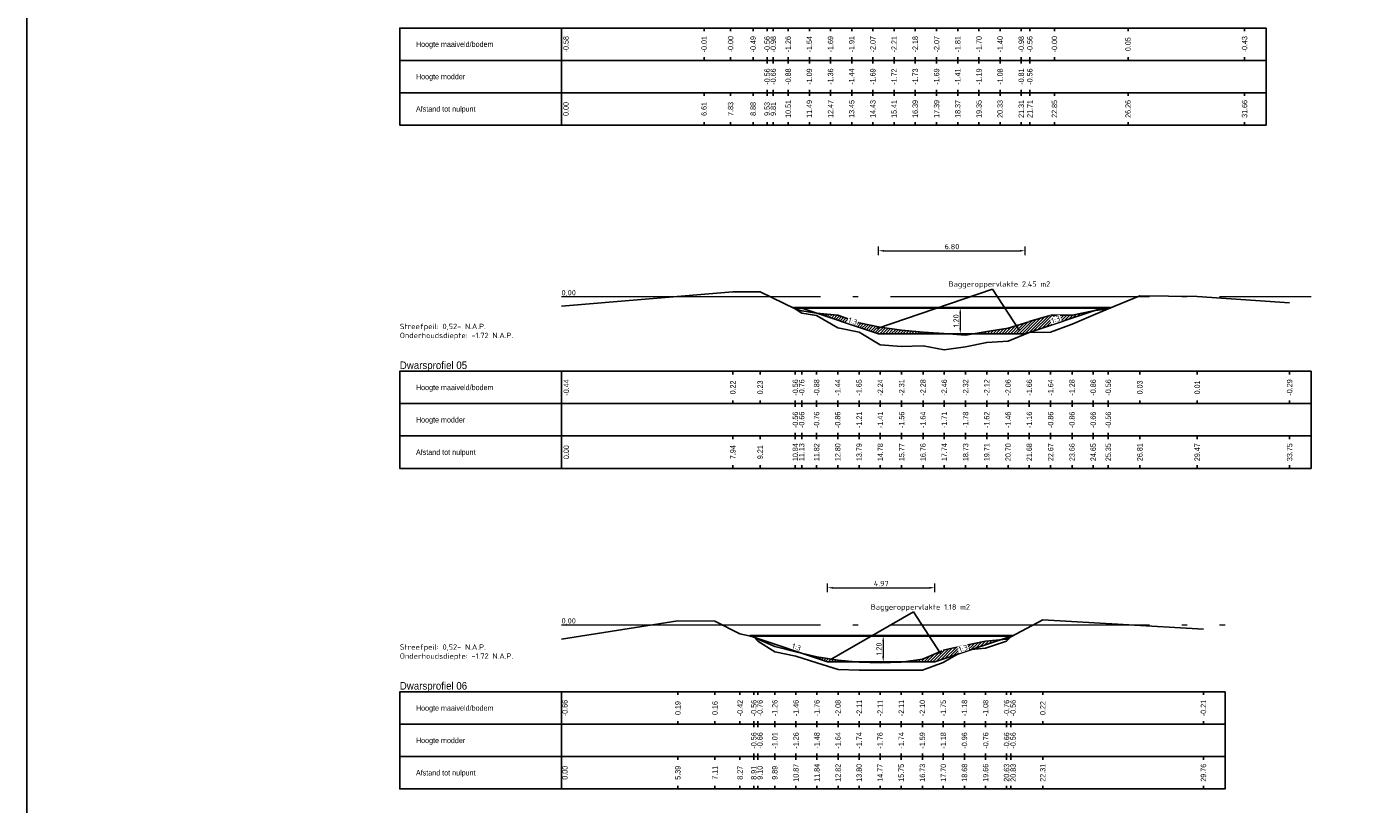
# Model space of a CAD drawing. Header units: metres. Extents: x 163463 to 198797, y 577287 to 592106.
# Tile 43 of 64: x 198163 to 198225, y 581889 to 581925. Entities that reach past the tile are written whole.
import ezdxf
from ezdxf.enums import TextEntityAlignment as Align

# ---------------------------------------------------------------- set-up
doc = ezdxf.new("R2010")
doc.units = ezdxf.units.M
doc.linetypes.add('AL-NAP_LIJN', pattern=[15.25, 12, -1.5, 0.25, -1.5])
doc.linetypes.add('MODDERLIJN', pattern=[2, 1, -1])
for name, color, linetype in [('0932-PRL_MODDERLIJN', 8, 'MODDERLIJN'), ('0950-PRL_MAAIVELD', 8, 'Continuous'), ('0970-PRO_REFERENTIELIJN', 7, 'Continuous'), ('0971-PRO_BALKLIJN', 1, 'Continuous'), ('0973-PRO_PARAMETERS', 1, 'Continuous'), ('0974-PRO_AFSTAND', 1, 'Continuous'), ('0975-PRO_HOOGTE-MAAIVELD', 1, 'Continuous'), ('0976-PRO_HOOGTE-SLIBLAAG', 1, 'Continuous'), ('baggerarcering', 1, 'Continuous'), ('baggeroppervlak', 7, 'Continuous'), ('Legger', 2, 'Continuous'), ('Teksten', 7, 'Continuous')]:
    doc.layers.add(name, color=color, linetype=linetype)
doc.layers.add('N-WA-WH-GRONDWATERLIJN-G', color=150, linetype='AL-GRONDWATERLIJN', lineweight=35)
doc.layers.add('X-XX-AL-NAP-G', color=7, linetype='AL-NAP_LIJN', lineweight=18)
doc.styles.add('NLCS-ISO', font='NLCS-ISO.ttf')
doc.styles.add('NLCS-ISO-M100-T25', font='NLCS-ISO.ttf', dxfattribs={"height": 0.25})
doc.styles.add('StagCAD', font='txt', dxfattribs={"width": 0.96})
doc.linetypes.add('AL-GRONDWATERLIJN', pattern='A,6,[32,NLCS.SHX,S=1,R=0,X=0,Y=0],6', length=12)
doc.dimstyles.new('NLCS-M100-T25-PIJL_l3_h1', dxfattribs={"dimscale": 0.1, "dimtxt": 0.25, "dimasz": 2.5, "dimexe": 2, "dimexo": 2, "dimgap": 0.7, "dimtad": 1, "dimzin": 0, "dimdsep": 46, "dimtxsty": 'NLCS-ISO-M100-T25', "dimcen": 2.5, "dimdle": 2, "dimclrd": 256, "dimclre": 256, "dimclrt": 256, "dimadec": 1, "dimazin": 0, "dimtfac": 1, "dimtofl": 0, "dimtmove": 1, "dimatfit": 0, "dimfxl": 2, "dimfxlon": 1, "dimtfill": 1, "dimtfillclr": 256, "dimtolj": 1, "dimtzin": 0, "dimlwd": 18, "dimlwe": 18, "dimarcsym": 0})
pattern_1 = [(45, (1057.26005, -4167.91118), (-0.067351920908, 0.067351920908), [])]
pattern_2 = [(45, (1060.51835, -4167.91118), (-0.067351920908, 0.067351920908), [])]

# ---------------------------------------------------------------- blocks, each defined once
blk = doc.blocks.new('*D508')
at = {"lineweight": 18, "transparency": 16777216}
for p, q in [((198206.14, 581912.069), (198205.94, 581912.069)), ((198206.14, 581911.819), (198206.14, 581911.119)), ((198206.14, 581910.869), (198205.94, 581910.869))]:
    blk.add_line(p, q, dxfattribs=at)
at = {"transparency": 16777216}
for points in [[(198206.098, 581911.819), (198206.181, 581911.819), (198206.14, 581912.069)], [(198206.098, 581911.119), (198206.181, 581911.119), (198206.14, 581910.869)]]:
    blk.add_solid(points, dxfattribs=at)
at = {"transparency": 16777216, "insert": (198205.945, 581911.469), "char_height": 0.25, "attachment_point": 5, "rotation": 90, "style": 'NLCS-ISO-M100-T25', "bg_fill": 3, "box_fill_scale": 1.1, "bg_fill_color": 256, "bg_fill_true_color": 13158600, "bg_fill_transparency": 0}
blk.add_mtext('\\A1;1.20', dxfattribs=at)
at = {"layer": 'Defpoints', "color": 0, "transparency": 16777216}
for p in [(198206.14, 581912.069), (198206.14, 581910.869), (198206.14, 581910.869)]:
    blk.add_point(p, dxfattribs=at)
blk = doc.blocks.new('*D509')
at = {"lineweight": 18, "transparency": 16777216}
for p, q in [((198202.568, 581896.859), (198202.368, 581896.859)), ((198202.568, 581896.609), (198202.568, 581895.909)), ((198202.568, 581895.659), (198202.368, 581895.659))]:
    blk.add_line(p, q, dxfattribs=at)
at = {"transparency": 16777216}
for points in [[(198202.526, 581896.609), (198202.609, 581896.609), (198202.568, 581896.859)], [(198202.526, 581895.909), (198202.609, 581895.909), (198202.568, 581895.659)]]:
    blk.add_solid(points, dxfattribs=at)
at = {"transparency": 16777216, "insert": (198202.373, 581896.259), "char_height": 0.25, "attachment_point": 5, "rotation": 90, "style": 'NLCS-ISO-M100-T25', "bg_fill": 3, "box_fill_scale": 1.1, "bg_fill_color": 256, "bg_fill_true_color": 13158600, "bg_fill_transparency": 0}
blk.add_mtext('\\A1;1.20', dxfattribs=at)
at = {"layer": 'Defpoints', "color": 0, "transparency": 16777216}
for p in [(198202.568, 581896.859), (198202.568, 581895.659), (198202.568, 581895.659)]:
    blk.add_point(p, dxfattribs=at)
blk = doc.blocks.new('*D544')
at = {"lineweight": 18, "transparency": 16777216}
for p, q in [((198199.989, 581898.895), (198199.989, 581899.295)), ((198200.239, 581899.095), (198204.713, 581899.095)), ((198204.963, 581898.895), (198204.963, 581899.295))]:
    blk.add_line(p, q, dxfattribs=at)
at = {"transparency": 16777216}
for points in [[(198200.239, 581899.136), (198200.239, 581899.053), (198199.989, 581899.095)], [(198204.713, 581899.136), (198204.713, 581899.053), (198204.963, 581899.095)]]:
    blk.add_solid(points, dxfattribs=at)
at = {"layer": 'Defpoints', "color": 0, "transparency": 16777216}
for p in [(198204.963, 581899.095), (198199.989, 581895.659), (198204.963, 581895.659)]:
    blk.add_point(p, dxfattribs=at)
at = {"transparency": 16777216, "insert": (198202.476, 581899.29), "char_height": 0.25, "attachment_point": 5, "style": 'NLCS-ISO-M100-T25', "bg_fill": 3, "box_fill_scale": 1.1, "bg_fill_color": 256, "bg_fill_true_color": 13158600, "bg_fill_transparency": 0}
blk.add_mtext('\\A1;4.97', dxfattribs=at)
blk = doc.blocks.new('*D650')
at = {"lineweight": 18, "transparency": 16777216}
for p, q in [((198202.355, 581914.515), (198202.355, 581914.915)), ((198202.605, 581914.715), (198208.905, 581914.715)), ((198209.155, 581914.515), (198209.155, 581914.915))]:
    blk.add_line(p, q, dxfattribs=at)
at = {"transparency": 16777216}
for points in [[(198202.605, 581914.756), (198202.605, 581914.673), (198202.355, 581914.715)], [(198208.905, 581914.756), (198208.905, 581914.673), (198209.155, 581914.715)]]:
    blk.add_solid(points, dxfattribs=at)
at = {"layer": 'Defpoints', "color": 0, "transparency": 16777216}
for p in [(198209.155, 581914.715), (198202.355, 581910.869), (198209.155, 581910.869)]:
    blk.add_point(p, dxfattribs=at)
at = {"transparency": 16777216, "insert": (198205.755, 581914.91), "char_height": 0.25, "attachment_point": 5, "style": 'NLCS-ISO-M100-T25', "bg_fill": 3, "box_fill_scale": 1.1, "bg_fill_color": 256, "bg_fill_true_color": 13158600, "bg_fill_transparency": 0}
blk.add_mtext('\\A1;6.80', dxfattribs=at)

msp = doc.modelspace()

# ---------------------------------------------------------------- hatches: boundary and pattern name
at = {"layer": 'baggerarcering'}
h = msp.add_hatch(dxfattribs=at)
h.set_pattern_fill('ANSI31', color=256, scale=0.03)
h.set_pattern_definition(pattern_1)
h.paths.add_polyline_path([(198199.472, 581911.83), (198202.355, 581910.869), (198205.536, 581910.869), (198205.395, 581910.879), (198204.414, 581910.949), (198203.423, 581911.029), (198202.432, 581911.179), (198201.451, 581911.379), (198200.459, 581911.729), (198199.479, 581911.829)])
h = msp.add_hatch(dxfattribs=at)
h.set_pattern_fill('ANSI31', color=256, scale=0.03)
h.set_pattern_definition(pattern_1)
h.paths.add_polyline_path([(198209.155, 581910.869), (198212.36, 581911.938), (198212.302, 581911.929), (198211.321, 581911.729), (198210.33, 581911.729), (198209.339, 581911.429), (198208.358, 581911.129), (198207.367, 581910.969), (198206.754, 581910.869)])
h = msp.add_hatch(dxfattribs=at)
h.set_pattern_fill('ANSI31', color=256, scale=0.03)
h.set_pattern_definition(pattern_2)
h.paths.add_polyline_path([(198196.568, 581896.819), (198196.389, 581896.859), (198196.674, 581896.764)])
h = msp.add_hatch(dxfattribs=at)
h.set_pattern_fill('ANSI31', color=256, scale=0.03)
h.set_pattern_definition(pattern_2)
h.paths.add_polyline_path([(198208.08, 581896.698), (198207.315, 581896.619), (198206.334, 581896.419), (198205.354, 581896.199), (198204.383, 581895.789), (198203.534, 581895.659), (198204.963, 581895.659)])
h = msp.add_hatch(dxfattribs=at)
h.set_pattern_fill('ANSI31', color=256, scale=0.03)
h.set_pattern_definition(pattern_2)
h.paths.add_polyline_path([(198200.472, 581895.739), (198199.492, 581895.899), (198198.795, 581896.057), (198199.989, 581895.659), (198201.256, 581895.659)])

# ---------------------------------------------------------------- linework, layer by layer
at = {"layer": '0932-PRL_MODDERLIJN'}
for points in [[(198198.492, 581912.029), (198198.788, 581911.929), (198199.479, 581911.829), (198200.459, 581911.729), (198201.451, 581911.379), (198202.432, 581911.179), (198203.423, 581911.029), (198204.414, 581910.949), (198205.395, 581910.879), (198206.386, 581910.809), (198207.367, 581910.969), (198208.358, 581911.129), (198209.339, 581911.429), (198210.33, 581911.729), (198211.321, 581911.729), (198212.302, 581911.929), (198213.001, 581912.029)], [(198196.568, 581896.819), (198196.761, 581896.719), (198197.541, 581896.369), (198198.521, 581896.119), (198199.492, 581895.899), (198200.472, 581895.739), (198201.452, 581895.639), (198202.423, 581895.619), (198203.403, 581895.639), (198204.383, 581895.789), (198205.354, 581896.199), (198206.334, 581896.419), (198207.315, 581896.619), (198208.285, 581896.719), (198208.488, 581896.819)]]:
    msp.add_lwpolyline(points, dxfattribs=at)
at = {"layer": '0950-PRL_MAAIVELD'}
for points in [[(198187.656, 581912.153), (198195.597, 581912.809), (198196.862, 581912.816), (198198.492, 581912.029), (198198.788, 581911.829), (198199.479, 581911.709), (198200.459, 581911.149), (198201.451, 581910.939), (198202.432, 581910.349), (198203.423, 581910.279), (198204.414, 581910.309), (198205.395, 581910.129), (198206.386, 581910.269), (198207.367, 581910.469), (198208.358, 581910.529), (198209.339, 581910.929), (198210.33, 581910.949), (198211.321, 581911.309), (198212.302, 581911.729), (198213.001, 581912.029), (198214.466, 581912.619), (198217.123, 581912.601), (198221.407, 581912.295)], [(198187.656, 581896.719), (198193.046, 581897.566), (198194.765, 581897.54), (198195.928, 581896.962), (198196.568, 581896.819), (198196.761, 581896.619), (198197.541, 581896.119), (198198.521, 581895.919), (198199.492, 581895.619), (198200.472, 581895.299), (198201.452, 581895.269), (198202.423, 581895.269), (198203.403, 581895.269), (198204.383, 581895.279), (198205.354, 581895.629), (198206.334, 581896.199), (198207.315, 581896.299), (198208.285, 581896.619), (198208.488, 581896.819), (198209.963, 581897.603), (198217.414, 581897.168)]]:
    msp.add_lwpolyline(points, dxfattribs=at)
at = {"layer": '0971-PRO_BALKLIJN'}
for points in [[(198187.656, 581925.037), (198187.656, 581920.537)], [(198180.156, 581923.537), (198187.656, 581923.537)], [(198187.656, 581923.537), (198219.319, 581923.537)], [(198219.319, 581923.537), (198220.319, 581923.537)], [(198180.156, 581922.037), (198187.656, 581922.037)], [(198187.656, 581922.037), (198219.319, 581922.037)], [(198219.319, 581922.037), (198220.319, 581922.037)], [(198187.656, 581909.129), (198187.656, 581904.629)], [(198180.156, 581907.629), (198187.656, 581907.629)], [(198187.656, 581907.629), (198221.407, 581907.629)], [(198221.407, 581907.629), (198222.407, 581907.629)], [(198180.156, 581906.129), (198187.656, 581906.129)], [(198187.656, 581906.129), (198221.407, 581906.129)], [(198221.407, 581906.129), (198222.407, 581906.129)], [(198187.656, 581894.269), (198187.656, 581889.769)], [(198180.156, 581892.769), (198187.656, 581892.769)], [(198187.656, 581892.769), (198217.414, 581892.769)], [(198217.414, 581892.769), (198218.414, 581892.769)], [(198180.156, 581891.269), (198187.656, 581891.269)], [(198187.656, 581891.269), (198217.414, 581891.269)], [(198217.414, 581891.269), (198218.414, 581891.269)]]:
    msp.add_lwpolyline(points, dxfattribs=at)
at = {"layer": '0973-PRO_PARAMETERS'}
for points in [[(198187.656, 581920.537), (198180.156, 581920.537), (198180.156, 581925.037), (198187.656, 581925.037)], [(198187.656, 581925.037), (198219.319, 581925.037)], [(198219.319, 581920.537), (198220.319, 581920.537), (198220.319, 581925.037), (198219.319, 581925.037)], [(198219.319, 581920.537), (198187.656, 581920.537)], [(198187.656, 581904.629), (198180.156, 581904.629), (198180.156, 581909.129), (198187.656, 581909.129)], [(198187.656, 581909.129), (198221.407, 581909.129)], [(198221.407, 581904.629), (198222.407, 581904.629), (198222.407, 581909.129), (198221.407, 581909.129)], [(198221.407, 581904.629), (198187.656, 581904.629)], [(198187.656, 581889.769), (198180.156, 581889.769), (198180.156, 581894.269), (198187.656, 581894.269)], [(198187.656, 581894.269), (198217.414, 581894.269)], [(198217.414, 581889.769), (198218.414, 581889.769), (198218.414, 581894.269), (198217.414, 581894.269)], [(198217.414, 581889.769), (198187.656, 581889.769)]]:
    msp.add_lwpolyline(points, dxfattribs=at)
at = {"layer": '0974-PRO_AFSTAND'}
for points in [[(198187.656, 581922.037), (198187.656, 581921.895)], [(198194.264, 581922.037), (198194.264, 581921.895)], [(198195.491, 581922.037), (198195.491, 581921.895)], [(198196.536, 581922.037), (198196.536, 581921.895)], [(198197.184, 581922.037), (198197.184, 581921.895)], [(198197.47, 581922.037), (198197.47, 581921.895)], [(198197.47, 581922.037), (198197.47, 581921.895)], [(198198.162, 581922.037), (198198.162, 581921.895)], [(198198.162, 581922.037), (198198.162, 581921.895)], [(198199.143, 581922.037), (198199.143, 581921.895)], [(198199.143, 581922.037), (198199.143, 581921.895)], [(198200.124, 581922.037), (198200.124, 581921.895)], [(198200.124, 581922.037), (198200.124, 581921.895)], [(198201.106, 581922.037), (198201.106, 581921.895)], [(198201.106, 581922.037), (198201.106, 581921.895)], [(198202.087, 581922.037), (198202.087, 581921.895)], [(198202.087, 581922.037), (198202.087, 581921.895)], [(198203.069, 581922.037), (198203.069, 581921.895)], [(198203.069, 581922.037), (198203.069, 581921.895)], [(198204.05, 581922.037), (198204.05, 581921.895)], [(198204.05, 581922.037), (198204.05, 581921.895)], [(198205.042, 581922.037), (198205.042, 581921.895)], [(198205.042, 581922.037), (198205.042, 581921.895)], [(198206.023, 581922.037), (198206.023, 581921.895)], [(198206.023, 581922.037), (198206.023, 581921.895)], [(198207.005, 581922.037), (198207.005, 581921.895)], [(198207.005, 581922.037), (198207.005, 581921.895)], [(198207.986, 581922.037), (198207.986, 581921.895)], [(198207.986, 581922.037), (198207.986, 581921.895)], [(198208.967, 581922.037), (198208.967, 581921.895)], [(198208.967, 581922.037), (198208.967, 581921.895)], [(198209.362, 581922.037), (198209.362, 581921.895)], [(198210.506, 581922.037), (198210.506, 581921.895)], [(198213.919, 581922.037), (198213.919, 581921.895)], [(198219.319, 581922.037), (198219.319, 581921.895)], [(198187.656, 581920.68), (198187.656, 581920.537)], [(198194.264, 581920.68), (198194.264, 581920.537)], [(198195.491, 581920.68), (198195.491, 581920.537)], [(198196.536, 581920.68), (198196.536, 581920.537)], [(198197.184, 581920.68), (198197.184, 581920.537)], [(198197.47, 581920.68), (198197.47, 581920.537)], [(198197.47, 581920.68), (198197.47, 581920.537)], [(198198.162, 581920.68), (198198.162, 581920.537)], [(198198.162, 581920.68), (198198.162, 581920.537)], [(198199.143, 581920.68), (198199.143, 581920.537)], [(198199.143, 581920.68), (198199.143, 581920.537)], [(198200.124, 581920.68), (198200.124, 581920.537)], [(198200.124, 581920.68), (198200.124, 581920.537)], [(198201.106, 581920.68), (198201.106, 581920.537)], [(198201.106, 581920.68), (198201.106, 581920.537)], [(198202.087, 581920.68), (198202.087, 581920.537)], [(198202.087, 581920.68), (198202.087, 581920.537)], [(198203.069, 581920.68), (198203.069, 581920.537)], [(198203.069, 581920.68), (198203.069, 581920.537)], [(198204.05, 581920.68), (198204.05, 581920.537)], [(198204.05, 581920.68), (198204.05, 581920.537)], [(198205.042, 581920.68), (198205.042, 581920.537)], [(198205.042, 581920.68), (198205.042, 581920.537)], [(198206.023, 581920.68), (198206.023, 581920.537)], [(198206.023, 581920.68), (198206.023, 581920.537)], [(198207.005, 581920.68), (198207.005, 581920.537)], [(198207.005, 581920.68), (198207.005, 581920.537)], [(198207.986, 581920.68), (198207.986, 581920.537)], [(198207.986, 581920.68), (198207.986, 581920.537)], [(198208.967, 581920.68), (198208.967, 581920.537)], [(198208.967, 581920.68), (198208.967, 581920.537)], [(198209.362, 581920.68), (198209.362, 581920.537)], [(198210.506, 581920.68), (198210.506, 581920.537)], [(198213.919, 581920.68), (198213.919, 581920.537)], [(198219.319, 581920.68), (198219.319, 581920.537)], [(198187.656, 581906.129), (198187.656, 581905.987)], [(198195.597, 581906.129), (198195.597, 581905.987)], [(198196.862, 581906.129), (198196.862, 581905.987)], [(198198.492, 581906.129), (198198.492, 581905.987)], [(198198.788, 581906.129), (198198.788, 581905.987)], [(198198.788, 581906.129), (198198.788, 581905.987)], [(198199.479, 581906.129), (198199.479, 581905.987)], [(198199.479, 581906.129), (198199.479, 581905.987)], [(198200.459, 581906.129), (198200.459, 581905.987)], [(198200.459, 581906.129), (198200.459, 581905.987)], [(198201.451, 581906.129), (198201.451, 581905.987)], [(198201.451, 581906.129), (198201.451, 581905.987)], [(198202.432, 581906.129), (198202.432, 581905.987)], [(198202.432, 581906.129), (198202.432, 581905.987)], [(198203.423, 581906.129), (198203.423, 581905.987)], [(198203.423, 581906.129), (198203.423, 581905.987)], [(198204.414, 581906.129), (198204.414, 581905.987)], [(198204.414, 581906.129), (198204.414, 581905.987)], [(198205.395, 581906.129), (198205.395, 581905.987)], [(198205.395, 581906.129), (198205.395, 581905.987)], [(198206.386, 581906.129), (198206.386, 581905.987)], [(198206.386, 581906.129), (198206.386, 581905.987)], [(198207.367, 581906.129), (198207.367, 581905.987)], [(198207.367, 581906.129), (198207.367, 581905.987)], [(198208.358, 581906.129), (198208.358, 581905.987)], [(198208.358, 581906.129), (198208.358, 581905.987)], [(198209.339, 581906.129), (198209.339, 581905.987)], [(198209.339, 581906.129), (198209.339, 581905.987)], [(198210.33, 581906.129), (198210.33, 581905.987)], [(198210.33, 581906.129), (198210.33, 581905.987)], [(198211.321, 581906.129), (198211.321, 581905.987)], [(198211.321, 581906.129), (198211.321, 581905.987)], [(198212.302, 581906.129), (198212.302, 581905.987)], [(198212.302, 581906.129), (198212.302, 581905.987)], [(198213.001, 581906.129), (198213.001, 581905.987)], [(198214.466, 581906.129), (198214.466, 581905.987)], [(198217.123, 581906.129), (198217.123, 581905.987)], [(198221.407, 581906.129), (198221.407, 581905.987)], [(198187.656, 581904.772), (198187.656, 581904.629)], [(198195.597, 581904.772), (198195.597, 581904.629)], [(198196.862, 581904.772), (198196.862, 581904.629)], [(198198.492, 581904.772), (198198.492, 581904.629)], [(198198.788, 581904.772), (198198.788, 581904.629)], [(198198.788, 581904.772), (198198.788, 581904.629)], [(198199.479, 581904.772), (198199.479, 581904.629)], [(198199.479, 581904.772), (198199.479, 581904.629)], [(198200.459, 581904.772), (198200.459, 581904.629)], [(198200.459, 581904.772), (198200.459, 581904.629)], [(198201.451, 581904.772), (198201.451, 581904.629)], [(198201.451, 581904.772), (198201.451, 581904.629)], [(198202.432, 581904.772), (198202.432, 581904.629)], [(198202.432, 581904.772), (198202.432, 581904.629)], [(198203.423, 581904.772), (198203.423, 581904.629)], [(198203.423, 581904.772), (198203.423, 581904.629)], [(198204.414, 581904.772), (198204.414, 581904.629)], [(198204.414, 581904.772), (198204.414, 581904.629)], [(198205.395, 581904.772), (198205.395, 581904.629)], [(198205.395, 581904.772), (198205.395, 581904.629)], [(198206.386, 581904.772), (198206.386, 581904.629)], [(198206.386, 581904.772), (198206.386, 581904.629)], [(198207.367, 581904.772), (198207.367, 581904.629)], [(198207.367, 581904.772), (198207.367, 581904.629)], [(198208.358, 581904.772), (198208.358, 581904.629)], [(198208.358, 581904.772), (198208.358, 581904.629)], [(198209.339, 581904.772), (198209.339, 581904.629)], [(198209.339, 581904.772), (198209.339, 581904.629)], [(198210.33, 581904.772), (198210.33, 581904.629)], [(198210.33, 581904.772), (198210.33, 581904.629)], [(198211.321, 581904.772), (198211.321, 581904.629)], [(198211.321, 581904.772), (198211.321, 581904.629)], [(198212.302, 581904.772), (198212.302, 581904.629)], [(198212.302, 581904.772), (198212.302, 581904.629)], [(198213.001, 581904.772), (198213.001, 581904.629)], [(198214.466, 581904.772), (198214.466, 581904.629)], [(198217.123, 581904.772), (198217.123, 581904.629)], [(198221.407, 581904.772), (198221.407, 581904.629)], [(198187.656, 581891.269), (198187.656, 581891.127)], [(198193.046, 581891.269), (198193.046, 581891.127)], [(198194.765, 581891.269), (198194.765, 581891.127)], [(198195.928, 581891.269), (198195.928, 581891.127)], [(198196.568, 581891.269), (198196.568, 581891.127)], [(198196.761, 581891.269), (198196.761, 581891.127)], [(198196.761, 581891.269), (198196.761, 581891.127)], [(198197.541, 581891.269), (198197.541, 581891.127)], [(198197.541, 581891.269), (198197.541, 581891.127)], [(198198.521, 581891.269), (198198.521, 581891.127)], [(198198.521, 581891.269), (198198.521, 581891.127)], [(198199.492, 581891.269), (198199.492, 581891.127)], [(198199.492, 581891.269), (198199.492, 581891.127)], [(198200.472, 581891.269), (198200.472, 581891.127)], [(198200.472, 581891.269), (198200.472, 581891.127)], [(198201.452, 581891.269), (198201.452, 581891.127)], [(198201.452, 581891.269), (198201.452, 581891.127)], [(198202.423, 581891.269), (198202.423, 581891.127)], [(198202.423, 581891.269), (198202.423, 581891.127)], [(198203.403, 581891.269), (198203.403, 581891.127)], [(198203.403, 581891.269), (198203.403, 581891.127)], [(198204.383, 581891.269), (198204.383, 581891.127)], [(198204.383, 581891.269), (198204.383, 581891.127)], [(198205.354, 581891.269), (198205.354, 581891.127)], [(198205.354, 581891.269), (198205.354, 581891.127)], [(198206.334, 581891.269), (198206.334, 581891.127)], [(198206.334, 581891.269), (198206.334, 581891.127)], [(198207.315, 581891.269), (198207.315, 581891.127)], [(198207.315, 581891.269), (198207.315, 581891.127)], [(198208.285, 581891.269), (198208.285, 581891.127)], [(198208.285, 581891.269), (198208.285, 581891.127)], [(198208.488, 581891.269), (198208.488, 581891.127)], [(198209.963, 581891.269), (198209.963, 581891.127)], [(198217.414, 581891.269), (198217.414, 581891.127)], [(198187.656, 581889.912), (198187.656, 581889.769)], [(198193.046, 581889.912), (198193.046, 581889.769)], [(198194.765, 581889.912), (198194.765, 581889.769)], [(198195.928, 581889.912), (198195.928, 581889.769)], [(198196.568, 581889.912), (198196.568, 581889.769)], [(198196.761, 581889.912), (198196.761, 581889.769)], [(198196.761, 581889.912), (198196.761, 581889.769)], [(198197.541, 581889.912), (198197.541, 581889.769)], [(198197.541, 581889.912), (198197.541, 581889.769)], [(198198.521, 581889.912), (198198.521, 581889.769)], [(198198.521, 581889.912), (198198.521, 581889.769)], [(198199.492, 581889.912), (198199.492, 581889.769)], [(198199.492, 581889.912), (198199.492, 581889.769)], [(198200.472, 581889.912), (198200.472, 581889.769)], [(198200.472, 581889.912), (198200.472, 581889.769)], [(198201.452, 581889.912), (198201.452, 581889.769)], [(198201.452, 581889.912), (198201.452, 581889.769)], [(198202.423, 581889.912), (198202.423, 581889.769)], [(198202.423, 581889.912), (198202.423, 581889.769)], [(198203.403, 581889.912), (198203.403, 581889.769)], [(198203.403, 581889.912), (198203.403, 581889.769)], [(198204.383, 581889.912), (198204.383, 581889.769)], [(198204.383, 581889.912), (198204.383, 581889.769)], [(198205.354, 581889.912), (198205.354, 581889.769)], [(198205.354, 581889.912), (198205.354, 581889.769)], [(198206.334, 581889.912), (198206.334, 581889.769)], [(198206.334, 581889.912), (198206.334, 581889.769)], [(198207.315, 581889.912), (198207.315, 581889.769)], [(198207.315, 581889.912), (198207.315, 581889.769)], [(198208.285, 581889.912), (198208.285, 581889.769)], [(198208.285, 581889.912), (198208.285, 581889.769)], [(198208.488, 581889.912), (198208.488, 581889.769)], [(198209.963, 581889.912), (198209.963, 581889.769)], [(198217.414, 581889.912), (198217.414, 581889.769)]]:
    msp.add_lwpolyline(points, dxfattribs=at)
at = {"layer": '0975-PRO_HOOGTE-MAAIVELD'}
for points in [[(198187.656, 581925.037), (198187.656, 581924.895)], [(198194.264, 581925.037), (198194.264, 581924.895)], [(198195.491, 581925.037), (198195.491, 581924.895)], [(198196.536, 581925.037), (198196.536, 581924.895)], [(198197.184, 581925.037), (198197.184, 581924.895)], [(198197.47, 581925.037), (198197.47, 581924.895)], [(198198.162, 581925.037), (198198.162, 581924.895)], [(198199.143, 581925.037), (198199.143, 581924.895)], [(198200.124, 581925.037), (198200.124, 581924.895)], [(198201.106, 581925.037), (198201.106, 581924.895)], [(198202.087, 581925.037), (198202.087, 581924.895)], [(198203.069, 581925.037), (198203.069, 581924.895)], [(198204.05, 581925.037), (198204.05, 581924.895)], [(198205.042, 581925.037), (198205.042, 581924.895)], [(198206.023, 581925.037), (198206.023, 581924.895)], [(198207.005, 581925.037), (198207.005, 581924.895)], [(198207.986, 581925.037), (198207.986, 581924.895)], [(198208.967, 581925.037), (198208.967, 581924.895)], [(198209.362, 581925.037), (198209.362, 581924.895)], [(198210.506, 581925.037), (198210.506, 581924.895)], [(198213.919, 581925.037), (198213.919, 581924.895)], [(198219.319, 581925.037), (198219.319, 581924.895)], [(198187.656, 581923.68), (198187.656, 581923.537)], [(198194.264, 581923.68), (198194.264, 581923.537)], [(198195.491, 581923.68), (198195.491, 581923.537)], [(198196.536, 581923.68), (198196.536, 581923.537)], [(198197.184, 581923.68), (198197.184, 581923.537)], [(198197.47, 581923.68), (198197.47, 581923.537)], [(198198.162, 581923.68), (198198.162, 581923.537)], [(198199.143, 581923.68), (198199.143, 581923.537)], [(198200.124, 581923.68), (198200.124, 581923.537)], [(198201.106, 581923.68), (198201.106, 581923.537)], [(198202.087, 581923.68), (198202.087, 581923.537)], [(198203.069, 581923.68), (198203.069, 581923.537)], [(198204.05, 581923.68), (198204.05, 581923.537)], [(198205.042, 581923.68), (198205.042, 581923.537)], [(198206.023, 581923.68), (198206.023, 581923.537)], [(198207.005, 581923.68), (198207.005, 581923.537)], [(198207.986, 581923.68), (198207.986, 581923.537)], [(198208.967, 581923.68), (198208.967, 581923.537)], [(198209.362, 581923.68), (198209.362, 581923.537)], [(198210.506, 581923.68), (198210.506, 581923.537)], [(198213.919, 581923.68), (198213.919, 581923.537)], [(198219.319, 581923.68), (198219.319, 581923.537)], [(198187.656, 581909.129), (198187.656, 581908.987)], [(198195.597, 581909.129), (198195.597, 581908.987)], [(198196.862, 581909.129), (198196.862, 581908.987)], [(198198.492, 581909.129), (198198.492, 581908.987)], [(198198.788, 581909.129), (198198.788, 581908.987)], [(198199.479, 581909.129), (198199.479, 581908.987)], [(198200.459, 581909.129), (198200.459, 581908.987)], [(198201.451, 581909.129), (198201.451, 581908.987)], [(198202.432, 581909.129), (198202.432, 581908.987)], [(198203.423, 581909.129), (198203.423, 581908.987)], [(198204.414, 581909.129), (198204.414, 581908.987)], [(198205.395, 581909.129), (198205.395, 581908.987)], [(198206.386, 581909.129), (198206.386, 581908.987)], [(198207.367, 581909.129), (198207.367, 581908.987)], [(198208.358, 581909.129), (198208.358, 581908.987)], [(198209.339, 581909.129), (198209.339, 581908.987)], [(198210.33, 581909.129), (198210.33, 581908.987)], [(198211.321, 581909.129), (198211.321, 581908.987)], [(198212.302, 581909.129), (198212.302, 581908.987)], [(198213.001, 581909.129), (198213.001, 581908.987)], [(198214.466, 581909.129), (198214.466, 581908.987)], [(198217.123, 581909.129), (198217.123, 581908.987)], [(198221.407, 581909.129), (198221.407, 581908.987)], [(198187.656, 581907.772), (198187.656, 581907.629)], [(198195.597, 581907.772), (198195.597, 581907.629)], [(198196.862, 581907.772), (198196.862, 581907.629)], [(198198.492, 581907.772), (198198.492, 581907.629)], [(198198.788, 581907.772), (198198.788, 581907.629)], [(198199.479, 581907.772), (198199.479, 581907.629)], [(198200.459, 581907.772), (198200.459, 581907.629)], [(198201.451, 581907.772), (198201.451, 581907.629)], [(198202.432, 581907.772), (198202.432, 581907.629)], [(198203.423, 581907.772), (198203.423, 581907.629)], [(198204.414, 581907.772), (198204.414, 581907.629)], [(198205.395, 581907.772), (198205.395, 581907.629)], [(198206.386, 581907.772), (198206.386, 581907.629)], [(198207.367, 581907.772), (198207.367, 581907.629)], [(198208.358, 581907.772), (198208.358, 581907.629)], [(198209.339, 581907.772), (198209.339, 581907.629)], [(198210.33, 581907.772), (198210.33, 581907.629)], [(198211.321, 581907.772), (198211.321, 581907.629)], [(198212.302, 581907.772), (198212.302, 581907.629)], [(198213.001, 581907.772), (198213.001, 581907.629)], [(198214.466, 581907.772), (198214.466, 581907.629)], [(198217.123, 581907.772), (198217.123, 581907.629)], [(198221.407, 581907.772), (198221.407, 581907.629)], [(198187.656, 581894.269), (198187.656, 581894.127)], [(198193.046, 581894.269), (198193.046, 581894.127)], [(198194.765, 581894.269), (198194.765, 581894.127)], [(198195.928, 581894.269), (198195.928, 581894.127)], [(198196.568, 581894.269), (198196.568, 581894.127)], [(198196.761, 581894.269), (198196.761, 581894.127)], [(198197.541, 581894.269), (198197.541, 581894.127)], [(198198.521, 581894.269), (198198.521, 581894.127)], [(198199.492, 581894.269), (198199.492, 581894.127)], [(198200.472, 581894.269), (198200.472, 581894.127)], [(198201.452, 581894.269), (198201.452, 581894.127)], [(198202.423, 581894.269), (198202.423, 581894.127)], [(198203.403, 581894.269), (198203.403, 581894.127)], [(198204.383, 581894.269), (198204.383, 581894.127)], [(198205.354, 581894.269), (198205.354, 581894.127)], [(198206.334, 581894.269), (198206.334, 581894.127)], [(198207.315, 581894.269), (198207.315, 581894.127)], [(198208.285, 581894.269), (198208.285, 581894.127)], [(198208.488, 581894.269), (198208.488, 581894.127)], [(198209.963, 581894.269), (198209.963, 581894.127)], [(198217.414, 581894.269), (198217.414, 581894.127)], [(198187.656, 581892.912), (198187.656, 581892.769)], [(198193.046, 581892.912), (198193.046, 581892.769)], [(198194.765, 581892.912), (198194.765, 581892.769)], [(198195.928, 581892.912), (198195.928, 581892.769)], [(198196.568, 581892.912), (198196.568, 581892.769)], [(198196.761, 581892.912), (198196.761, 581892.769)], [(198197.541, 581892.912), (198197.541, 581892.769)], [(198198.521, 581892.912), (198198.521, 581892.769)], [(198199.492, 581892.912), (198199.492, 581892.769)], [(198200.472, 581892.912), (198200.472, 581892.769)], [(198201.452, 581892.912), (198201.452, 581892.769)], [(198202.423, 581892.912), (198202.423, 581892.769)], [(198203.403, 581892.912), (198203.403, 581892.769)], [(198204.383, 581892.912), (198204.383, 581892.769)], [(198205.354, 581892.912), (198205.354, 581892.769)], [(198206.334, 581892.912), (198206.334, 581892.769)], [(198207.315, 581892.912), (198207.315, 581892.769)], [(198208.285, 581892.912), (198208.285, 581892.769)], [(198208.488, 581892.912), (198208.488, 581892.769)], [(198209.963, 581892.912), (198209.963, 581892.769)], [(198217.414, 581892.912), (198217.414, 581892.769)]]:
    msp.add_lwpolyline(points, dxfattribs=at)
at = {"layer": '0976-PRO_HOOGTE-SLIBLAAG'}
for points in [[(198197.184, 581923.537), (198197.184, 581923.395)], [(198197.47, 581923.537), (198197.47, 581923.395)], [(198198.162, 581923.537), (198198.162, 581923.395)], [(198199.143, 581923.537), (198199.143, 581923.395)], [(198200.124, 581923.537), (198200.124, 581923.395)], [(198201.106, 581923.537), (198201.106, 581923.395)], [(198202.087, 581923.537), (198202.087, 581923.395)], [(198203.069, 581923.537), (198203.069, 581923.395)], [(198204.05, 581923.537), (198204.05, 581923.395)], [(198205.042, 581923.537), (198205.042, 581923.395)], [(198206.023, 581923.537), (198206.023, 581923.395)], [(198207.005, 581923.537), (198207.005, 581923.395)], [(198207.986, 581923.537), (198207.986, 581923.395)], [(198208.967, 581923.537), (198208.967, 581923.395)], [(198209.362, 581923.537), (198209.362, 581923.395)], [(198197.184, 581922.18), (198197.184, 581922.037)], [(198197.47, 581922.18), (198197.47, 581922.037)], [(198198.162, 581922.18), (198198.162, 581922.037)], [(198199.143, 581922.18), (198199.143, 581922.037)], [(198200.124, 581922.18), (198200.124, 581922.037)], [(198201.106, 581922.18), (198201.106, 581922.037)], [(198202.087, 581922.18), (198202.087, 581922.037)], [(198203.069, 581922.18), (198203.069, 581922.037)], [(198204.05, 581922.18), (198204.05, 581922.037)], [(198205.042, 581922.18), (198205.042, 581922.037)], [(198206.023, 581922.18), (198206.023, 581922.037)], [(198207.005, 581922.18), (198207.005, 581922.037)], [(198207.986, 581922.18), (198207.986, 581922.037)], [(198208.967, 581922.18), (198208.967, 581922.037)], [(198209.362, 581922.18), (198209.362, 581922.037)], [(198198.492, 581907.629), (198198.492, 581907.487)], [(198198.788, 581907.629), (198198.788, 581907.487)], [(198199.479, 581907.629), (198199.479, 581907.487)], [(198200.459, 581907.629), (198200.459, 581907.487)], [(198201.451, 581907.629), (198201.451, 581907.487)], [(198202.432, 581907.629), (198202.432, 581907.487)], [(198203.423, 581907.629), (198203.423, 581907.487)], [(198204.414, 581907.629), (198204.414, 581907.487)], [(198205.395, 581907.629), (198205.395, 581907.487)], [(198206.386, 581907.629), (198206.386, 581907.487)], [(198207.367, 581907.629), (198207.367, 581907.487)], [(198208.358, 581907.629), (198208.358, 581907.487)], [(198209.339, 581907.629), (198209.339, 581907.487)], [(198210.33, 581907.629), (198210.33, 581907.487)], [(198211.321, 581907.629), (198211.321, 581907.487)], [(198212.302, 581907.629), (198212.302, 581907.487)], [(198213.001, 581907.629), (198213.001, 581907.487)], [(198198.492, 581906.272), (198198.492, 581906.129)], [(198198.788, 581906.272), (198198.788, 581906.129)], [(198199.479, 581906.272), (198199.479, 581906.129)], [(198200.459, 581906.272), (198200.459, 581906.129)], [(198201.451, 581906.272), (198201.451, 581906.129)], [(198202.432, 581906.272), (198202.432, 581906.129)], [(198203.423, 581906.272), (198203.423, 581906.129)], [(198204.414, 581906.272), (198204.414, 581906.129)], [(198205.395, 581906.272), (198205.395, 581906.129)], [(198206.386, 581906.272), (198206.386, 581906.129)], [(198207.367, 581906.272), (198207.367, 581906.129)], [(198208.358, 581906.272), (198208.358, 581906.129)], [(198209.339, 581906.272), (198209.339, 581906.129)], [(198210.33, 581906.272), (198210.33, 581906.129)], [(198211.321, 581906.272), (198211.321, 581906.129)], [(198212.302, 581906.272), (198212.302, 581906.129)], [(198213.001, 581906.272), (198213.001, 581906.129)], [(198196.568, 581892.769), (198196.568, 581892.627)], [(198196.761, 581892.769), (198196.761, 581892.627)], [(198197.541, 581892.769), (198197.541, 581892.627)], [(198198.521, 581892.769), (198198.521, 581892.627)], [(198199.492, 581892.769), (198199.492, 581892.627)], [(198200.472, 581892.769), (198200.472, 581892.627)], [(198201.452, 581892.769), (198201.452, 581892.627)], [(198202.423, 581892.769), (198202.423, 581892.627)], [(198203.403, 581892.769), (198203.403, 581892.627)], [(198204.383, 581892.769), (198204.383, 581892.627)], [(198205.354, 581892.769), (198205.354, 581892.627)], [(198206.334, 581892.769), (198206.334, 581892.627)], [(198207.315, 581892.769), (198207.315, 581892.627)], [(198208.285, 581892.769), (198208.285, 581892.627)], [(198208.488, 581892.769), (198208.488, 581892.627)], [(198196.568, 581891.412), (198196.568, 581891.269)], [(198196.761, 581891.412), (198196.761, 581891.269)], [(198197.541, 581891.412), (198197.541, 581891.269)], [(198198.521, 581891.412), (198198.521, 581891.269)], [(198199.492, 581891.412), (198199.492, 581891.269)], [(198200.472, 581891.412), (198200.472, 581891.269)], [(198201.452, 581891.412), (198201.452, 581891.269)], [(198202.423, 581891.412), (198202.423, 581891.269)], [(198203.403, 581891.412), (198203.403, 581891.269)], [(198204.383, 581891.412), (198204.383, 581891.269)], [(198205.354, 581891.412), (198205.354, 581891.269)], [(198206.334, 581891.412), (198206.334, 581891.269)], [(198207.315, 581891.412), (198207.315, 581891.269)], [(198208.285, 581891.412), (198208.285, 581891.269)], [(198208.488, 581891.412), (198208.488, 581891.269)]]:
    msp.add_lwpolyline(points, dxfattribs=at)
at = {"layer": 'baggeroppervlak'}
for p, q in [((198208.891, 581911.012), (198207.63, 581912.941)), ((198205.228, 581896.044), (198203.966, 581897.972))]:
    msp.add_line(p, q, dxfattribs=at)
msp.add_lwpolyline([(198287.686, 581996.846), (198162.87, 581996.846), (198162.87, 581884.838), (198287.686, 581884.838)], close=True, dxfattribs=at)
at = {"layer": 'baggeroppervlak', "flags": 128}
for points in [[(198202.281, 581911.113), (198207.63, 581912.941)], [(198200.083, 581895.74), (198203.966, 581897.972)]]:
    msp.add_lwpolyline(points, dxfattribs=at)
at = {"layer": 'Legger', "flags": 128}
msp.add_lwpolyline([(198196.389, 581896.859), (198199.989, 581895.659), (198204.963, 581895.659), (198208.563, 581896.859)], dxfattribs=at)
at = {"layer": 'N-WA-WH-GRONDWATERLIJN-G'}
for points in [[(198198.409, 581912.069), (198213.101, 581912.069)], [(198196.389, 581896.859), (198208.563, 581896.859)]]:
    msp.add_lwpolyline(points, dxfattribs=at)
at = {"layer": 'X-XX-AL-NAP-G'}
for points in [[(198187.656, 581912.589), (198222.407, 581912.589)], [(198187.656, 581897.379), (198218.414, 581897.379)]]:
    msp.add_lwpolyline(points, dxfattribs=at)

# ---------------------------------------------------------------- texts
at = {"layer": '0970-PRO_REFERENTIELIJN', "char_height": 0.35, "width": 3.4272, "attachment_point": 7, "style": 'StagCAD'}
for s, insert in [('Dwarsprofiel 05 ', (198180.156, 581909.129)), ('Dwarsprofiel 06 ', (198180.156, 581894.269))]:
    msp.add_mtext(s, dxfattribs=dict(at, insert=insert))
at = {"layer": '0973-PRO_PARAMETERS', "style": 'StagCAD', "width": 0.96}
for s, p in [('Hoogte maaiveld/bodem', (198180.906, 581924.287)), ('Hoogte modder', (198180.906, 581922.787)), ('Afstand tot nulpunt', (198180.906, 581921.287)), ('Hoogte maaiveld/bodem', (198180.906, 581908.379)), ('Hoogte modder', (198180.906, 581906.879)), ('Afstand tot nulpunt', (198180.906, 581905.379)), ('Hoogte maaiveld/bodem', (198180.906, 581893.519)), ('Hoogte modder', (198180.906, 581892.019)), ('Afstand tot nulpunt', (198180.906, 581890.519))]:
    msp.add_text(s, height=0.25, dxfattribs=at).set_placement(p, align=Align.MIDDLE_LEFT)
at = {"layer": '0974-PRO_AFSTAND', "style": 'StagCAD', "width": 0.96}
for s, p in [('0.00', (198187.856, 581921.287)), ('6.61', (198194.264, 581921.287)), ('7.83', (198195.491, 581921.287)), ('8.88', (198196.536, 581921.287)), ('9.53', (198197.184, 581921.287)), ('9.81', (198197.47, 581921.287)), ('9.81', (198197.47, 581921.287)), ('10.51', (198198.162, 581921.287)), ('10.51', (198198.162, 581921.287)), ('11.49', (198199.143, 581921.287)), ('11.49', (198199.143, 581921.287)), ('12.47', (198200.124, 581921.287)), ('12.47', (198200.124, 581921.287)), ('13.45', (198201.106, 581921.287)), ('13.45', (198201.106, 581921.287)), ('14.43', (198202.087, 581921.287)), ('14.43', (198202.087, 581921.287)), ('15.41', (198203.069, 581921.287)), ('15.41', (198203.069, 581921.287)), ('16.39', (198204.05, 581921.287)), ('16.39', (198204.05, 581921.287)), ('17.39', (198205.042, 581921.287)), ('17.39', (198205.042, 581921.287)), ('18.37', (198206.023, 581921.287)), ('18.37', (198206.023, 581921.287)), ('19.35', (198207.005, 581921.287)), ('19.35', (198207.005, 581921.287)), ('20.33', (198207.986, 581921.287)), ('20.33', (198207.986, 581921.287)), ('21.31', (198208.967, 581921.287)), ('21.31', (198208.967, 581921.287)), ('21.71', (198209.362, 581921.287)), ('22.85', (198210.506, 581921.287)), ('26.26', (198213.919, 581921.287)), ('31.66', (198219.319, 581921.287)), ('0.00', (198187.874, 581905.379)), ('7.94', (198195.597, 581905.379)), ('9.21', (198196.862, 581905.379)), ('10.84', (198198.492, 581905.379)), ('11.13', (198198.788, 581905.379)), ('11.13', (198198.788, 581905.379)), ('11.82', (198199.479, 581905.379)), ('11.82', (198199.479, 581905.379)), ('12.80', (198200.459, 581905.379)), ('12.80', (198200.459, 581905.379)), ('13.79', (198201.451, 581905.379)), ('13.79', (198201.451, 581905.379)), ('14.78', (198202.432, 581905.379)), ('14.78', (198202.432, 581905.379)), ('15.77', (198203.423, 581905.379)), ('15.77', (198203.423, 581905.379)), ('16.76', (198204.414, 581905.379)), ('16.76', (198204.414, 581905.379)), ('17.74', (198205.395, 581905.379)), ('17.74', (198205.395, 581905.379)), ('18.73', (198206.386, 581905.379)), ('18.73', (198206.386, 581905.379)), ('19.71', (198207.367, 581905.379)), ('19.71', (198207.367, 581905.379)), ('20.70', (198208.358, 581905.379)), ('20.70', (198208.358, 581905.379)), ('21.68', (198209.339, 581905.379)), ('21.68', (198209.339, 581905.379)), ('22.67', (198210.33, 581905.379)), ('22.67', (198210.33, 581905.379)), ('23.66', (198211.321, 581905.379)), ('23.66', (198211.321, 581905.379)), ('24.65', (198212.302, 581905.379)), ('24.65', (198212.302, 581905.379)), ('25.35', (198213.001, 581905.379)), ('26.81', (198214.466, 581905.379)), ('29.47', (198217.123, 581905.379)), ('33.75', (198221.407, 581905.379)), ('10.87', (198198.521, 581890.519)), ('10.87', (198198.521, 581890.519)), ('11.84', (198199.492, 581890.519)), ('11.84', (198199.492, 581890.519)), ('12.82', (198200.472, 581890.519)), ('12.82', (198200.472, 581890.519)), ('13.80', (198201.452, 581890.519)), ('13.80', (198201.452, 581890.519)), ('14.77', (198202.423, 581890.519)), ('14.77', (198202.423, 581890.519)), ('15.75', (198203.403, 581890.519)), ('15.75', (198203.403, 581890.519)), ('16.73', (198204.383, 581890.519)), ('16.73', (198204.383, 581890.519)), ('17.70', (198205.354, 581890.519)), ('17.70', (198205.354, 581890.519)), ('18.68', (198206.334, 581890.519)), ('18.68', (198206.334, 581890.519)), ('19.66', (198207.315, 581890.519)), ('19.66', (198207.315, 581890.519)), ('20.63', (198208.285, 581890.519)), ('20.63', (198208.285, 581890.519)), ('20.83', (198208.59, 581890.519)), ('22.31', (198209.963, 581890.519)), ('29.76', (198217.414, 581890.519)), ('0.00', (198187.809, 581890.519)), ('5.39', (198193.046, 581890.519)), ('7.11', (198194.765, 581890.519)), ('8.27', (198195.928, 581890.519)), ('8.91', (198196.568, 581890.519)), ('9.10', (198196.851, 581890.519)), ('9.10', (198196.851, 581890.519)), ('9.89', (198197.541, 581890.519)), ('9.89', (198197.541, 581890.519))]:
    msp.add_text(s, height=0.25, rotation=90, dxfattribs=at).set_placement(p, align=Align.MIDDLE)
at = {"layer": '0975-PRO_HOOGTE-MAAIVELD', "style": 'StagCAD', "width": 0.96}
for s, p in [('-0.58', (198187.856, 581924.287)), ('-0.01', (198194.264, 581924.287)), ('-0.00', (198195.491, 581924.287)), ('-0.49', (198196.536, 581924.287)), ('-0.56', (198197.184, 581924.287)), ('-0.98', (198197.47, 581924.287)), ('-1.26', (198198.162, 581924.287)), ('-1.54', (198199.143, 581924.287)), ('-1.69', (198200.124, 581924.287)), ('-1.91', (198201.106, 581924.287)), ('-2.07', (198202.087, 581924.287)), ('-2.21', (198203.069, 581924.287)), ('-2.18', (198204.05, 581924.287)), ('-2.07', (198205.042, 581924.287)), ('-1.81', (198206.023, 581924.287)), ('-1.70', (198207.005, 581924.287)), ('-1.40', (198207.986, 581924.287)), ('-0.98', (198208.967, 581924.287)), ('-0.56', (198209.362, 581924.287)), ('-0.00', (198210.506, 581924.287)), ('0.05', (198213.919, 581924.287)), ('-0.43', (198219.319, 581924.287)), ('-0.44', (198187.874, 581908.379)), ('0.22', (198195.597, 581908.379)), ('0.23', (198196.862, 581908.379)), ('-0.56', (198198.492, 581908.379)), ('-0.76', (198198.788, 581908.379)), ('-0.88', (198199.479, 581908.379)), ('-1.44', (198200.459, 581908.379)), ('-1.65', (198201.451, 581908.379)), ('-2.24', (198202.432, 581908.379)), ('-2.31', (198203.423, 581908.379)), ('-2.28', (198204.414, 581908.379)), ('-2.46', (198205.395, 581908.379)), ('-2.32', (198206.386, 581908.379)), ('-2.12', (198207.367, 581908.379)), ('-2.06', (198208.358, 581908.379)), ('-1.66', (198209.339, 581908.379)), ('-1.64', (198210.33, 581908.379)), ('-1.28', (198211.321, 581908.379)), ('-0.86', (198212.302, 581908.379)), ('-0.56', (198213.001, 581908.379)), ('0.03', (198214.466, 581908.379)), ('0.01', (198217.123, 581908.379)), ('-0.29', (198221.407, 581908.379)), ('-0.66', (198187.809, 581893.519)), ('0.19', (198193.046, 581893.519)), ('0.16', (198194.765, 581893.519)), ('-0.42', (198195.928, 581893.519)), ('-0.56', (198196.568, 581893.519)), ('-0.76', (198196.851, 581893.519)), ('-1.26', (198197.541, 581893.519)), ('-1.46', (198198.521, 581893.519)), ('-1.76', (198199.492, 581893.519)), ('-2.08', (198200.472, 581893.519)), ('-2.11', (198201.452, 581893.519)), ('-2.11', (198202.423, 581893.519)), ('-2.11', (198203.403, 581893.519)), ('-2.10', (198204.383, 581893.519)), ('-1.75', (198205.354, 581893.519)), ('-1.18', (198206.334, 581893.519)), ('-1.08', (198207.315, 581893.519)), ('-0.76', (198208.285, 581893.519)), ('-0.56', (198208.59, 581893.519)), ('0.22', (198209.963, 581893.519)), ('-0.21', (198217.414, 581893.519))]:
    msp.add_text(s, height=0.25, rotation=90, dxfattribs=at).set_placement(p, align=Align.MIDDLE)
at = {"layer": '0976-PRO_HOOGTE-SLIBLAAG', "style": 'StagCAD', "width": 0.96}
for s, p in [('-0.56', (198197.184, 581922.787)), ('-0.66', (198197.47, 581922.787)), ('-0.88', (198198.162, 581922.787)), ('-1.09', (198199.143, 581922.787)), ('-1.36', (198200.124, 581922.787)), ('-1.44', (198201.106, 581922.787)), ('-1.69', (198202.087, 581922.787)), ('-1.72', (198203.069, 581922.787)), ('-1.73', (198204.05, 581922.787)), ('-1.69', (198205.042, 581922.787)), ('-1.41', (198206.023, 581922.787)), ('-1.19', (198207.005, 581922.787)), ('-1.08', (198207.986, 581922.787)), ('-0.81', (198208.967, 581922.787)), ('-0.56', (198209.362, 581922.787)), ('-0.56', (198198.492, 581906.879)), ('-0.66', (198198.788, 581906.879)), ('-0.76', (198199.479, 581906.879)), ('-0.86', (198200.459, 581906.879)), ('-1.21', (198201.451, 581906.879)), ('-1.41', (198202.432, 581906.879)), ('-1.56', (198203.423, 581906.879)), ('-1.64', (198204.414, 581906.879)), ('-1.71', (198205.395, 581906.879)), ('-1.78', (198206.386, 581906.879)), ('-1.62', (198207.367, 581906.879)), ('-1.46', (198208.358, 581906.879)), ('-1.16', (198209.339, 581906.879)), ('-0.86', (198210.33, 581906.879)), ('-0.86', (198211.321, 581906.879)), ('-0.66', (198212.302, 581906.879)), ('-0.56', (198213.001, 581906.879)), ('-0.56', (198196.568, 581892.019)), ('-0.66', (198196.851, 581892.019)), ('-1.01', (198197.541, 581892.019)), ('-1.26', (198198.521, 581892.019)), ('-1.48', (198199.492, 581892.019)), ('-1.64', (198200.472, 581892.019)), ('-1.74', (198201.452, 581892.019)), ('-1.76', (198202.423, 581892.019)), ('-1.74', (198203.403, 581892.019)), ('-1.59', (198204.383, 581892.019)), ('-1.18', (198205.354, 581892.019)), ('-0.96', (198206.334, 581892.019)), ('-0.76', (198207.315, 581892.019)), ('-0.66', (198208.285, 581892.019)), ('-0.56', (198208.59, 581892.019))]:
    msp.add_text(s, height=0.25, rotation=90, dxfattribs=at).set_placement(p, align=Align.MIDDLE)
at = {"layer": 'baggeroppervlak', "style": 'NLCS-ISO'}
for s, p in [('Baggeroppervlakte 2.45 m2', (198207.952, 581912.972)), ('Baggeroppervlakte 1.18 m2', (198204.289, 581898.004))]:
    msp.add_text(s, height=0.25, dxfattribs=at).set_placement(p, align=Align.BOTTOM_CENTER)
at = {"layer": 'Teksten', "char_height": 0.25, "width": 6.125, "attachment_point": 7, "style": 'NLCS-ISO'}
for s, insert in [('0,00 ', (198187.656, 581912.589)), ('Streefpeil: 0,52- N.A.P. Onderhoudsdiepte: -1.72 N.A.P.', (198180.156, 581910.589)), ('0,00 ', (198187.656, 581897.379)), ('Streefpeil: 0,52- N.A.P. Onderhoudsdiepte: -1.72 N.A.P.', (198180.156, 581895.729))]:
    msp.add_mtext(s, dxfattribs=dict(at, insert=insert))

# ---------------------------------------------------------------- next in the draw order: texts
at = {"layer": 'baggeroppervlak', "char_height": 0.25, "width": 0.43481, "attachment_point": 8, "style": 'NLCS-ISO', "bg_fill": 3, "box_fill_scale": 1.1, "bg_fill_color": 256, "bg_fill_transparency": 0}
for insert, rotation in [((198198.509, 581896.227), 341.56505), ((198206.315, 581896.163), 18.43495)]:
    msp.add_mtext('1:3', dxfattribs=dict(at, insert=insert, rotation=rotation))

# ---------------------------------------------------------------- next in the draw order: dimensions: what is measured, and where the dimension line sits
for p1, p2, picture, middle in [((198206.14, 581912.069), (198206.14, 581910.869), '*D508', (198205.945, 581911.469)), ((198202.568, 581896.859), (198202.568, 581895.659), '*D509', (198202.373, 581896.259))]:
    dim = msp.add_aligned_dim(p1=p1, p2=p2, distance=0, dimstyle='NLCS-M100-T25-PIJL_l3_h1')
    dim.commit()
    dim.dimension.update_dxf_attribs({"geometry": picture, "text_midpoint": middle})

# ---------------------------------------------------------------- next in the draw order: linework, layer by layer
at = {"layer": 'Legger', "flags": 128}
msp.add_lwpolyline([(198212.755, 581912.069), (198209.155, 581910.869), (198202.355, 581910.869), (198198.755, 581912.069), (198202.355, 581910.869)], dxfattribs=at)

# ---------------------------------------------------------------- next in the draw order: dimensions: what is measured, and where the dimension line sits
dim = msp.add_linear_dim(base=(198204.963, 581899.095), p1=(198199.989, 581895.659), p2=(198204.963, 581895.659), dimstyle='NLCS-M100-T25-PIJL_l3_h1')
dim.commit()
dim.dimension.update_dxf_attribs({"geometry": '*D544', "text_midpoint": (198202.476, 581899.29)})

# ---------------------------------------------------------------- next in the draw order: texts
at = {"layer": 'baggeroppervlak', "char_height": 0.25, "width": 0.43481, "attachment_point": 8, "style": 'NLCS-ISO', "bg_fill": 3, "box_fill_scale": 1.1, "bg_fill_color": 256, "bg_fill_transparency": 0}
for insert, rotation in [((198201.117, 581911.335), 341.56505), ((198210.604, 581911.405), 18.43495)]:
    msp.add_mtext('1:3', dxfattribs=dict(at, insert=insert, rotation=rotation))

# ---------------------------------------------------------------- next in the draw order: dimensions: what is measured, and where the dimension line sits
dim = msp.add_linear_dim(base=(198209.155, 581914.715), p1=(198202.355, 581910.869), p2=(198209.155, 581910.869), dimstyle='NLCS-M100-T25-PIJL_l3_h1')
dim.commit()
dim.dimension.update_dxf_attribs({"geometry": '*D650', "text_midpoint": (198205.755, 581914.91)})

doc.saveas('drawing.dxf')
